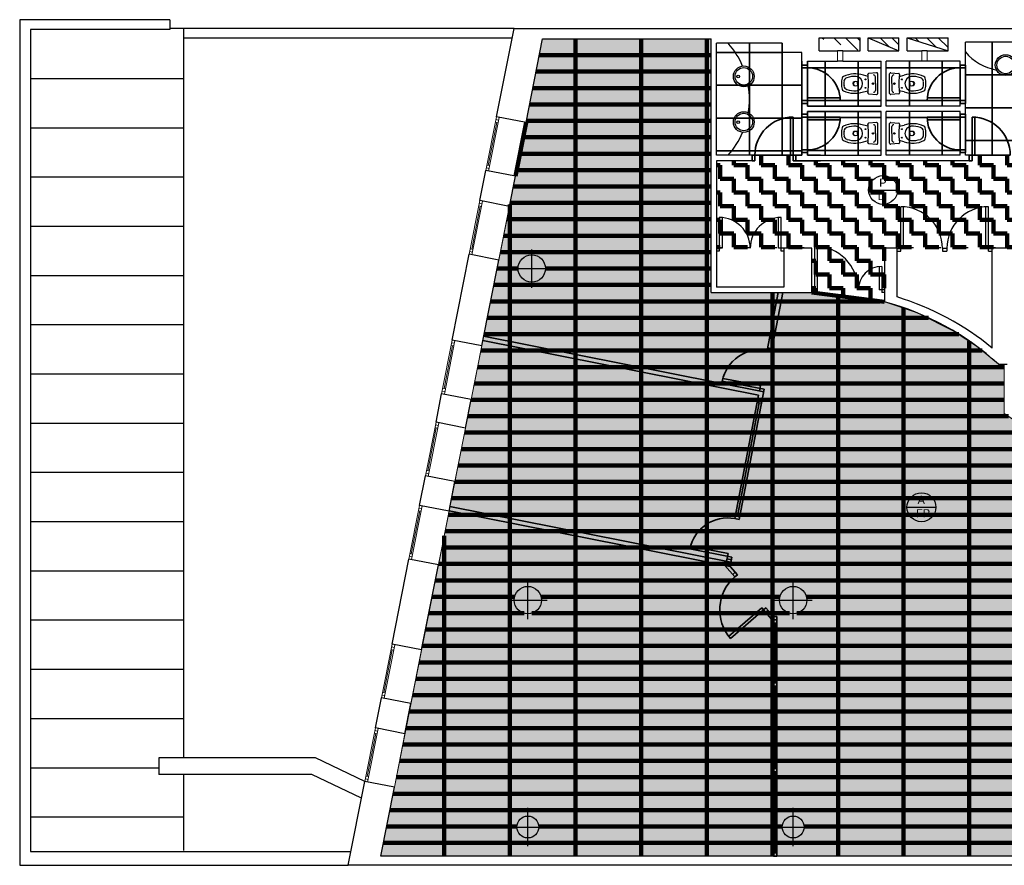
# Model space of a CAD drawing. Header units: metres. Extents: x -1 to 427, y -6 to 39.
# Tile 2 of 5: x 392 to 410, y 13 to 28. Entities that reach past the tile are written whole.
import ezdxf

# ---------------------------------------------------------------- set-up
doc = ezdxf.new("R2010")
doc.units = ezdxf.units.M
doc.linetypes.add('CONTINUA', pattern=[0])
for name, color, linetype, lineweight in [('P2 MURS ACTUAL', 7, 'CONTINUA', 25), ('P2 MURS ENDERROCAT', 7, 'CONTINUA', 25), ('P2 PAVIMENT ENDERROCAT', 7, 'CONTINUA', 25), ('P2 SOSTRE ENDERROCAT', 7, 'CONTINUA', 25)]:
    doc.layers.add(name, color=color, linetype=linetype, lineweight=lineweight)
doc.styles.add('Century Gothic', font='txt')
pattern_1 = [(135, (0, 0), (-0.21213203, -0.21213203), []), (135, (-0.10607, -0.10607), (-0.21213203, -0.21213203), [])]

msp = doc.modelspace()

# ---------------------------------------------------------------- hatches: boundary and pattern name
at = {"layer": 'P2 MURS ACTUAL', "linetype": 'CONTINUA', "transparency": 33554687}
h = msp.add_hatch(dxfattribs=at)
h.set_pattern_fill('RAYADO_1', color=180, scale=0.1, angle=45, style=0, pattern_type=2)
h.set_pattern_definition(pattern_1)
h.paths.add_polyline_path([(407.061, 27.838), (407.061, 28.078), (406.311, 28.078)], flags=0)
h = msp.add_hatch(dxfattribs=at)
h.set_pattern_fill('RAYADO_1', color=180, scale=0.1, angle=45, style=0, pattern_type=2)
h.set_pattern_definition(pattern_1)
h.paths.add_polyline_path([(407.211, 28.078), (407.771, 27.838), (407.771, 28.078)], flags=0)
h = msp.add_hatch(dxfattribs=at)
h.set_pattern_fill('RAYADO_1', color=180, scale=0.1, angle=45, style=0, pattern_type=2)
h.set_pattern_definition(pattern_1)
h.paths.add_polyline_path([(407.921, 28.078), (408.671, 27.838), (408.671, 28.078)], flags=0)
at = {"layer": 'P2 PAVIMENT ENDERROCAT', "linetype": 'CONTINUA', "lineweight": 25, "transparency": 33554508}
h = msp.add_hatch(color=7, dxfattribs=at)
h.set_gradient(color1=(222, 222, 133), color2=(222, 222, 133), one_color=1, name='INVSPHERICAL')
h.paths.add_polyline_path([(421.507, 23.818), (421.327, 23.818), (421.327, 24.159), (417.447, 24.159), (417.447, 23.489), (417.017, 23.489), (417.017, 22.069), (415.647, 22.069), (414.173, 21.499), (413.404, 21.319), (412.616, 21.259), (411.203, 20.819), (410.386, 20.749), (409.697, 21.21), (409.697, 22.11), (409.591, 22.11), (409.207, 22.427), (408.783, 22.71), (408.104, 23.049), (407.507, 23.249), (406.177, 23.419), (404.337, 23.419), (404.337, 28.059), (401.257, 28.059), (398.297, 13.119), (423.715, 13.119), (426.811, 28.059), (421.507, 28.059)], flags=0)
at = {"layer": 'P2 SOSTRE ENDERROCAT', "linetype": 'CONTINUA', "lineweight": 200, "transparency": 33554687}
h = msp.add_hatch(dxfattribs=at)
h.set_pattern_fill('TRAMA', color=41, scale=0.25, style=0, pattern_type=2)
h.set_pattern_definition([(0, (0.5, 0.5), (0.25, 0.25), [0.25, -0.25]), (90, (0.5, 0.5), (-0.25, 0.25), [0.25, -0.25])])
h.paths.add_polyline_path([(405.087, 25.829), (404.437, 25.829), (404.437, 24.229), (406.177, 24.229), (406.177, 23.419), (407.507, 23.249), (407.507, 24.227), (407.509, 24.227), (407.509, 24.229), (410.427, 24.229), (410.427, 24.729), (410.827, 24.729), (410.827, 24.309), (417.296, 24.309), (417.296, 25.889), (416.927, 25.889), (416.927, 26.039), (415.947, 26.039), (415.947, 25.889), (415.777, 25.889), (415.777, 25.989), (410.827, 25.989), (410.827, 25.729), (410.677, 25.729), (410.677, 25.829), (409.866, 25.829), (409.866, 25.929), (409.066, 25.929), (409.066, 25.829), (405.887, 25.829), (405.887, 25.929), (405.087, 25.929)], flags=0)

# ---------------------------------------------------------------- linework, layer by layer
at = {"layer": 'P2 MURS ACTUAL', "color": 180, "transparency": 33554687}
for p, q in [((391.697, 28.408), (391.697, 12.949)), ((394.44, 28.408), (391.697, 28.408)), ((394.44, 28.408), (394.44, 28.228)), ((394.44, 28.228), (391.897, 28.228)), ((391.897, 28.228), (391.897, 13.199)), ((400.734, 28.248), (394.44, 28.248)), ((394.69, 28.248), (394.69, 14.912)), ((400.698, 28.068), (394.69, 28.068)), ((407.209, 27.371), (407.12, 27.392)), ((407.359, 27.439), (407.218, 27.426)), ((407.343, 27.239), (407.343, 27.365)), ((407.625, 27.439), (407.766, 27.426)), ((407.641, 27.239), (407.641, 27.365)), ((407.775, 27.371), (407.864, 27.392)), ((394.69, 27.328), (391.897, 27.328)), ((407.012, 27.239), (407.012, 27.265)), ((407.012, 27.239), (407.012, 27.214)), ((407.343, 27.239), (407.343, 27.114)), ((407.641, 27.239), (407.641, 27.114)), ((407.972, 27.239), (407.972, 27.265)), ((407.972, 27.239), (407.972, 27.214)), ((407.12, 27.087), (407.209, 27.108)), ((407.218, 27.053), (407.359, 27.04)), ((407.766, 27.053), (407.625, 27.04)), ((407.864, 27.087), (407.775, 27.108)), ((407.209, 26.461), (407.12, 26.482)), ((407.359, 26.529), (407.218, 26.516)), ((407.625, 26.529), (407.766, 26.516)), ((407.775, 26.461), (407.864, 26.482)), ((394.69, 26.428), (391.897, 26.428)), ((407.012, 26.329), (407.012, 26.355)), ((407.012, 26.329), (407.012, 26.304)), ((407.343, 26.329), (407.343, 26.455)), ((407.343, 26.329), (407.343, 26.204)), ((407.641, 26.329), (407.641, 26.455)), ((407.641, 26.329), (407.641, 26.204)), ((407.972, 26.329), (407.972, 26.355)), ((407.972, 26.329), (407.972, 26.304)), ((407.12, 26.177), (407.209, 26.198)), ((407.218, 26.143), (407.359, 26.13)), ((407.766, 26.143), (407.625, 26.13)), ((407.864, 26.177), (407.775, 26.198)), ((394.69, 25.528), (391.897, 25.528)), ((394.69, 24.628), (391.897, 24.628)), ((394.69, 23.728), (391.897, 23.728)), ((394.69, 22.828), (391.897, 22.828)), ((394.69, 21.928), (391.897, 21.928)), ((394.69, 21.028), (391.897, 21.028)), ((394.69, 20.128), (391.897, 20.128)), ((394.69, 19.228), (391.897, 19.228)), ((394.69, 18.328), (391.897, 18.328)), ((394.69, 17.428), (391.897, 17.428)), ((394.69, 16.528), (391.897, 16.528)), ((394.69, 15.628), (391.897, 15.628)), ((397.104, 14.912), (394.24, 14.912)), ((394.24, 14.912), (394.24, 14.612)), ((398.006, 14.482), (397.104, 14.912)), ((394.24, 14.728), (391.897, 14.728)), ((397.036, 14.612), (394.24, 14.612)), ((394.69, 14.612), (394.69, 13.219)), ((397.946, 14.178), (397.036, 14.612)), ((394.69, 13.828), (391.897, 13.828)), ((391.897, 13.199), (397.752, 13.199)), ((391.697, 12.949), (397.703, 12.949))]:
    msp.add_line(p, q, dxfattribs=at)
at = {"layer": 'P2 MURS ACTUAL', "transparency": 33554687}
for p, q in [((400.414, 26.633), (400.734, 28.248)), ((400.734, 28.248), (427.48, 28.248)), ((400.953, 26.526), (401.257, 28.059)), ((401.257, 28.059), (404.337, 28.059)), ((404.337, 23.419), (404.337, 28.059)), ((404.437, 25.929), (404.437, 27.979)), ((405.637, 27.979), (404.437, 27.979)), ((405.637, 27.809), (405.637, 27.979)), ((410.457, 27.999), (408.987, 27.999)), ((408.987, 27.579), (408.987, 27.999)), ((405.997, 27.809), (405.637, 27.809)), ((405.997, 27.579), (405.997, 27.809)), ((405.997, 27.579), (406.097, 27.579)), ((405.997, 27.529), (405.997, 27.579)), ((406.097, 27.649), (406.647, 27.649)), ((406.097, 27.579), (406.097, 27.649)), ((406.097, 27.579), (406.097, 27.529)), ((406.747, 27.649), (407.447, 27.649)), ((407.447, 26.829), (407.447, 27.649)), ((407.537, 26.829), (407.537, 27.649)), ((408.187, 27.649), (407.537, 27.649)), ((408.887, 27.649), (408.287, 27.649)), ((408.887, 27.579), (408.887, 27.649)), ((408.987, 27.579), (408.887, 27.579)), ((408.887, 27.579), (408.887, 27.529)), ((408.987, 27.529), (408.987, 27.579)), ((405.997, 27.529), (406.097, 27.529)), ((408.987, 27.529), (408.887, 27.529)), ((405.997, 26.929), (406.697, 26.929)), ((405.997, 26.879), (405.997, 26.929)), ((405.997, 26.879), (406.097, 26.879)), ((405.997, 26.679), (405.997, 26.879)), ((406.097, 26.979), (406.697, 26.979)), ((406.097, 26.979), (406.097, 26.879)), ((406.097, 26.829), (406.097, 26.879)), ((406.097, 26.829), (407.447, 26.829)), ((408.887, 26.829), (407.537, 26.829)), ((408.887, 26.979), (408.287, 26.979)), ((408.987, 26.929), (408.287, 26.929)), ((408.887, 26.979), (408.887, 26.879)), ((408.987, 26.879), (408.887, 26.879)), ((408.887, 26.829), (408.887, 26.879)), ((408.987, 26.879), (408.987, 26.929)), ((408.987, 26.679), (408.987, 26.879)), ((405.997, 26.679), (406.097, 26.679)), ((405.997, 26.679), (405.997, 26.629)), ((406.097, 26.729), (407.447, 26.729)), ((406.097, 26.679), (406.097, 26.729)), ((406.097, 26.579), (406.097, 26.679)), ((407.447, 25.929), (407.447, 26.729)), ((407.537, 25.929), (407.537, 26.729)), ((408.887, 26.729), (407.537, 26.729)), ((408.887, 26.679), (408.887, 26.729)), ((408.987, 26.679), (408.887, 26.679)), ((408.887, 26.579), (408.887, 26.679)), ((408.987, 26.679), (408.987, 26.629)), ((400.953, 26.526), (400.414, 26.633)), ((405.787, 25.929), (405.787, 26.628)), ((405.837, 25.829), (405.837, 26.629)), ((405.997, 26.629), (406.697, 26.629)), ((406.097, 26.579), (406.697, 26.579)), ((408.987, 26.629), (408.287, 26.629)), ((408.887, 26.579), (408.287, 26.579)), ((409.107, 25.829), (409.107, 26.629)), ((409.157, 25.929), (409.157, 26.628)), ((405.087, 25.929), (404.437, 25.929)), ((405.087, 25.829), (405.087, 25.929)), ((405.087, 25.929), (405.137, 25.929)), ((405.137, 25.829), (405.137, 25.929)), ((405.787, 25.929), (405.887, 25.929)), ((405.887, 25.929), (405.997, 25.929)), ((405.887, 25.829), (405.887, 25.929)), ((405.997, 26.029), (406.097, 26.029)), ((405.997, 26.029), (405.997, 25.979)), ((405.997, 25.929), (405.997, 25.979)), ((405.997, 25.979), (406.097, 25.979)), ((406.097, 25.979), (406.097, 26.029)), ((406.097, 25.929), (406.097, 25.979)), ((406.097, 25.929), (407.447, 25.929)), ((408.887, 25.929), (407.537, 25.929)), ((408.987, 26.029), (408.887, 26.029)), ((408.887, 25.979), (408.887, 26.029)), ((408.887, 25.929), (408.887, 25.979)), ((408.987, 25.979), (408.887, 25.979)), ((408.987, 26.029), (408.987, 25.979)), ((408.987, 25.929), (408.987, 25.979)), ((409.057, 25.929), (408.987, 25.929)), ((409.157, 25.929), (409.057, 25.929)), ((409.057, 25.829), (409.057, 25.929)), ((404.437, 25.829), (404.437, 23.519)), ((405.087, 25.829), (404.437, 25.829)), ((405.087, 25.829), (405.137, 25.829)), ((405.837, 25.829), (405.887, 25.829)), ((409.057, 25.829), (405.887, 25.829)), ((409.107, 25.829), (409.057, 25.829)), ((400.11, 25.103), (400.219, 25.652)), ((400.759, 25.545), (400.219, 25.652)), ((400.65, 24.996), (400.759, 25.545)), ((400.65, 24.996), (400.11, 25.103)), ((407.807, 24.179), (407.807, 24.989)), ((407.857, 24.229), (407.857, 24.989)), ((409.357, 24.229), (409.357, 24.989)), ((409.407, 24.179), (409.407, 24.989)), ((404.487, 24.794), (404.487, 24.179)), ((404.537, 24.792), (404.537, 24.229)), ((405.567, 24.229), (405.567, 24.792)), ((405.617, 24.179), (405.617, 24.794)), ((399.605, 22.552), (399.916, 24.122)), ((400.456, 24.015), (399.916, 24.122)), ((404.537, 24.229), (404.437, 24.229)), ((404.487, 24.179), (404.437, 24.179)), ((405.667, 24.229), (405.567, 24.229)), ((405.667, 24.179), (405.617, 24.179)), ((405.667, 24.229), (405.667, 23.519)), ((406.177, 24.229), (405.667, 24.229)), ((406.177, 23.419), (406.177, 24.229)), ((406.227, 24.269), (406.227, 23.469)), ((406.277, 24.268), (406.277, 23.469)), ((407.737, 24.229), (407.507, 24.229)), ((407.507, 24.229), (407.507, 23.249)), ((407.737, 23.339), (407.737, 24.229)), ((407.737, 24.229), (407.857, 24.229)), ((407.737, 24.179), (407.807, 24.179)), ((408.567, 24.229), (408.647, 24.229)), ((408.567, 24.229), (408.567, 24.179)), ((408.567, 24.179), (408.647, 24.179)), ((408.647, 24.229), (408.647, 24.179)), ((409.357, 24.229), (409.477, 24.229)), ((409.407, 24.179), (409.477, 24.179)), ((409.747, 24.229), (409.477, 24.229)), ((409.477, 22.406), (409.477, 24.229)), ((400.145, 22.445), (400.456, 24.015)), ((407.407, 23.897), (407.407, 23.469)), ((407.457, 23.899), (407.457, 23.419)), ((404.337, 23.419), (406.177, 23.419)), ((405.667, 23.519), (404.437, 23.519)), ((406.177, 23.469), (406.227, 23.469)), ((406.227, 23.419), (406.177, 23.419)), ((406.277, 23.469), (406.227, 23.469)), ((406.227, 23.469), (406.227, 23.419)), ((407.507, 23.469), (407.407, 23.469)), ((407.507, 23.419), (407.457, 23.419)), ((400.145, 22.445), (399.605, 22.552)), ((409.591, 22.11), (409.747, 22.11)), ((399.308, 21.051), (399.411, 21.571)), ((399.95, 21.465), (399.411, 21.571)), ((399.847, 20.944), (399.95, 21.465)), ((399.847, 20.944), (399.308, 21.051)), ((399.006, 19.53), (399.113, 20.07)), ((399.653, 19.963), (399.113, 20.07)), ((399.546, 19.423), (399.653, 19.963)), ((399.546, 19.423), (399.006, 19.53)), ((398.504, 16.993), (398.812, 18.549)), ((399.352, 18.442), (398.812, 18.549)), ((399.043, 16.886), (399.352, 18.442)), ((404.589, 18.433), (404.771, 18.223)), ((404.684, 18.415), (404.817, 18.262)), ((404.777, 18.307), (404.732, 18.268)), ((404.817, 18.262), (404.771, 18.223)), ((405.34, 17.657), (405.295, 17.618)), ((405.34, 17.657), (405.478, 17.499)), ((405.295, 17.618), (405.478, 17.407)), ((405.38, 17.612), (405.334, 17.573)), ((405.478, 13.119), (405.478, 17.499)), ((405.538, 13.119), (405.538, 17.499)), ((405.478, 17.379), (405.538, 17.379)), ((405.508, 16.284), (405.508, 17.379)), ((399.043, 16.886), (398.504, 16.993)), ((405.478, 16.284), (405.538, 16.284)), ((405.478, 16.224), (405.538, 16.224)), ((405.508, 14.719), (405.508, 16.224)), ((398.201, 15.463), (398.309, 16.012)), ((398.849, 15.905), (398.309, 16.012)), ((398.74, 15.356), (398.849, 15.905)), ((398.74, 15.356), (398.201, 15.463)), ((405.478, 14.719), (405.538, 14.719)), ((405.478, 14.659), (405.538, 14.659)), ((405.508, 13.179), (405.508, 14.659)), ((397.703, 12.949), (398.006, 14.482)), ((398.546, 14.375), (398.006, 14.482)), ((398.297, 13.119), (398.546, 14.375)), ((405.538, 13.179), (405.478, 13.179)), ((423.715, 13.119), (398.297, 13.119)), ((405.538, 13.119), (405.478, 13.119)), ((405.538, 13.119), (405.478, 13.119)), ((424.313, 12.949), (397.703, 12.949))]:
    msp.add_line(p, q, dxfattribs=at)
at = {"layer": 'P2 MURS ACTUAL', "linetype": 'CONTINUA', "transparency": 33554687}
for p, q in [((406.311, 27.838), (406.311, 28.078)), ((406.311, 28.078), (407.061, 28.078)), ((407.061, 27.838), (407.061, 28.078)), ((407.211, 28.078), (407.771, 28.078)), ((407.211, 27.838), (407.211, 28.078)), ((407.771, 27.838), (407.771, 28.078)), ((407.921, 27.838), (407.921, 28.078)), ((407.921, 28.078), (408.671, 28.078)), ((408.671, 27.838), (408.671, 28.078)), ((406.311, 27.838), (406.647, 27.838)), ((406.747, 27.838), (407.061, 27.838)), ((407.211, 27.838), (407.771, 27.838)), ((407.921, 27.838), (408.187, 27.838)), ((408.287, 27.838), (408.671, 27.838))]:
    msp.add_line(p, q, dxfattribs=at)
at = {"layer": 'P2 MURS ACTUAL', "color": 180, "linetype": 'CONTINUA', "transparency": 33554687}
for p, q in [((407.211, 28.078), (407.771, 27.838)), ((407.921, 28.078), (408.671, 27.838)), ((406.747, 27.838), (406.647, 27.838)), ((408.287, 27.838), (408.187, 27.838)), ((406.747, 27.649), (406.647, 27.649)), ((408.287, 27.649), (408.187, 27.649)), ((401.057, 23.509), (401.057, 24.209)), ((400.707, 23.859), (401.407, 23.859)), ((400.987, 17.449), (400.987, 18.149)), ((405.837, 17.449), (405.837, 18.149)), ((400.637, 17.799), (401.337, 17.799)), ((405.487, 17.799), (406.187, 17.799)), ((400.987, 13.299), (400.987, 13.999)), ((405.837, 13.299), (405.837, 13.999)), ((400.637, 13.649), (401.337, 13.649)), ((405.487, 13.649), (406.187, 13.649))]:
    msp.add_line(p, q, dxfattribs=at)
at = {"layer": 'P2 MURS ACTUAL', "lineweight": 13, "transparency": 33554687}
for p, q in [((406.647, 27.649), (406.647, 27.838)), ((406.747, 27.649), (406.747, 27.838)), ((408.187, 27.649), (408.187, 27.838)), ((408.287, 27.649), (408.287, 27.838)), ((400.414, 26.633), (400.219, 25.652)), ((400.263, 25.745), (400.419, 26.53)), ((400.463, 26.623), (400.268, 25.642)), ((400.443, 26.525), (400.394, 26.535)), ((400.453, 26.574), (400.404, 26.584)), ((400.759, 25.545), (400.953, 26.526)), ((400.288, 25.74), (400.239, 25.75)), ((400.278, 25.691), (400.229, 25.701)), ((400.11, 25.103), (399.916, 24.122)), ((400.16, 25.093), (399.965, 24.112)), ((400.15, 25.044), (400.101, 25.054)), ((399.96, 24.215), (400.116, 25)), ((400.14, 24.995), (400.091, 25.005)), ((400.456, 24.015), (400.65, 24.996)), ((399.975, 24.161), (399.926, 24.171)), ((399.985, 24.21), (399.936, 24.22)), ((405.565, 23.419), (405.361, 22.358)), ((405.647, 23.419), (405.44, 22.343)), ((399.605, 22.552), (399.411, 21.571)), ((399.654, 22.543), (399.46, 21.562)), ((399.645, 22.494), (399.595, 22.503)), ((405.205, 21.544), (400.164, 22.542)), ((405.298, 21.607), (400.179, 22.621)), ((399.455, 21.665), (399.61, 22.449)), ((399.635, 22.445), (399.586, 22.454)), ((399.95, 21.465), (400.145, 22.445)), ((405.361, 22.358), (405.44, 22.343)), ((405.371, 22.407), (405.449, 22.392)), ((409.697, 22.11), (409.697, 21.21)), ((404.542, 21.803), (405.308, 21.656)), ((404.551, 21.852), (405.238, 21.72)), ((399.47, 21.611), (399.421, 21.62)), ((399.479, 21.66), (399.43, 21.669)), ((405.308, 21.656), (404.849, 19.273)), ((405.238, 21.72), (405.22, 21.622)), ((405.205, 21.544), (404.771, 19.288)), ((405.188, 21.46), (405.267, 21.445)), ((405.218, 21.403), (404.819, 19.33)), ((405.179, 21.411), (405.258, 21.396)), ((409.697, 21.21), (410.386, 20.749)), ((399.308, 21.051), (399.113, 20.07)), ((399.157, 20.163), (399.313, 20.948)), ((399.357, 21.041), (399.162, 20.06)), ((399.337, 20.943), (399.288, 20.952)), ((399.347, 20.992), (399.298, 21.002)), ((399.653, 19.963), (399.847, 20.944)), ((399.182, 20.158), (399.133, 20.168)), ((399.172, 20.109), (399.123, 20.119)), ((399.006, 19.53), (398.812, 18.549)), ((399.055, 19.52), (398.861, 18.539)), ((399.046, 19.471), (398.997, 19.481)), ((404.699, 18.493), (399.563, 19.51)), ((398.856, 18.642), (399.012, 19.427)), ((399.036, 19.422), (398.987, 19.432)), ((399.352, 18.442), (399.546, 19.423)), ((404.684, 18.415), (399.548, 19.432)), ((404.849, 19.273), (404.77, 19.288)), ((404.859, 19.322), (404.779, 19.337)), ((404.717, 18.585), (403.951, 18.732)), ((404.648, 18.65), (403.96, 18.781)), ((398.871, 18.589), (398.822, 18.598)), ((398.881, 18.638), (398.831, 18.647)), ((404.648, 18.65), (404.621, 18.508)), ((404.708, 18.536), (404.629, 18.551)), ((404.717, 18.585), (404.684, 18.415)), ((404.657, 17.132), (405.262, 17.656)), ((405.262, 17.656), (405.295, 17.618)), ((404.69, 17.094), (405.295, 17.618)), ((405.478, 17.499), (405.538, 17.499)), ((405.478, 17.439), (405.538, 17.439)), ((398.504, 16.993), (398.309, 16.012)), ((398.553, 16.983), (398.358, 16.002)), ((398.543, 16.934), (398.494, 16.944)), ((398.353, 16.105), (398.509, 16.89)), ((398.533, 16.885), (398.484, 16.895)), ((398.849, 15.905), (399.043, 16.886)), ((398.368, 16.052), (398.319, 16.061)), ((398.378, 16.101), (398.329, 16.11)), ((398.201, 15.463), (398.006, 14.482)), ((398.05, 14.575), (398.206, 15.36)), ((398.25, 15.453), (398.055, 14.472)), ((398.23, 15.355), (398.181, 15.365)), ((398.24, 15.404), (398.191, 15.414)), ((398.546, 14.375), (398.74, 15.356)), ((398.075, 14.57), (398.026, 14.58)), ((398.065, 14.521), (398.016, 14.531))]:
    msp.add_line(p, q, dxfattribs=at)
at = {"layer": 'P2 MURS ACTUAL', "color": 7, "linetype": 'CONTINUA', "lineweight": 25, "transparency": 33554687}
for p, q in [((407.217, 25.295), (407.745, 25.295)), ((407.918, 19.495), (408.446, 19.495))]:
    msp.add_line(p, q, dxfattribs=at)
at = {"layer": 'P2 MURS ACTUAL', "color": 180, "transparency": 33554687}
for points in [[(407.384, 27.061), (407.384, 27.239), (407.384, 27.418)], [(407.6, 27.061), (407.6, 27.239), (407.6, 27.418)], [(407.384, 26.151), (407.384, 26.329), (407.384, 26.508)], [(407.6, 26.151), (407.6, 26.329), (407.6, 26.508)]]:
    msp.add_lwpolyline(points, dxfattribs=at)
for centre, radius in [((409.722, 27.579), 0.19), ((409.722, 27.579), 0.16), ((404.934, 27.372), 0.19), ((404.934, 27.372), 0.16), ((404.834, 27.372), 0.025), ((407.159, 27.317), 0.008), ((407.296, 27.239), 0.0125), ((407.688, 27.239), 0.0125), ((407.825, 27.317), 0.008), ((407.159, 27.162), 0.008), ((407.825, 27.162), 0.008), ((404.934, 26.537), 0.19), ((404.934, 26.537), 0.16), ((404.834, 26.537), 0.025), ((407.159, 26.407), 0.008), ((407.296, 26.329), 0.0125), ((407.688, 26.329), 0.0125), ((407.825, 26.407), 0.008), ((407.159, 26.252), 0.008), ((407.825, 26.252), 0.008)]:
    msp.add_circle(centre, radius, dxfattribs=at)
at = {"layer": 'P2 MURS ACTUAL', "color": 7, "linetype": 'CONTINUA', "lineweight": 25, "transparency": 33554687}
for centre in [(407.481, 25.295), (408.182, 19.495)]:
    msp.add_circle(centre, 0.264, dxfattribs=at)
at = {"layer": 'P2 MURS ACTUAL', "transparency": 33554687}
for centre, radius in [((401.057, 23.859), 0.25), ((400.987, 17.799), 0.25), ((405.837, 17.799), 0.25), ((400.987, 13.649), 0.2), ((405.837, 13.649), 0.2)]:
    msp.add_circle(centre, radius, dxfattribs=at)
for centre, radius, start, end in [((403.495, 26.954), 1.542, 23.1734, 41.6624), ((409.722, 28.429), 0.955, 219.681, 259.9264), ((406.097, 26.929), 0.6, 0, 90), ((408.887, 26.929), 0.6, 90, 180), ((403.495, 26.954), 1.542, 350.7731, 9.2269), ((405.837, 25.929), 0.7, 90, 180), ((406.097, 26.629), 0.6, 270, 0), ((408.887, 26.629), 0.6, 180, 270), ((409.107, 25.929), 0.7, 0, 90), ((403.495, 26.954), 1.542, 318.3376, 336.8266), ((407.807, 24.229), 0.76, 0, 90), ((409.407, 24.229), 0.76, 90, 180), ((404.487, 24.229), 0.565, 0, 90), ((405.617, 24.229), 0.565, 90, 180), ((406.227, 23.469), 0.8, 0, 90), ((407.457, 23.469), 0.43, 90, 180), ((406.212, 18.408), 5.012, 47.6148, 75.0288), ((406.212, 18.408), 5.162, 50.7674, 72.8195), ((405.295, 17.618), 0.8, 130.8974, 220.8974)]:
    msp.add_arc(centre, radius, start, end, dxfattribs=at)
at = {"layer": 'P2 MURS ACTUAL', "color": 180, "transparency": 33554687}
for centre, radius, start, end in [((406.78, 27.327), 0.05, 114.6825, 165.4531), ((406.964, 26.925), 0.492, 71.514, 114.6825), ((406.964, 26.925), 0.447, 86.9791, 108.8669), ((406.972, 27.239), 0.133, 276.8934, 83.1066), ((407.219, 27.411), 0.015, 94.7621, 186.9037), ((405.801, 27.239), 1.413, 5.3323, 6.9037), ((405.801, 27.239), 1.413, 0, 5.3323), ((407.306, 27.361), 0.0372, 6.0407, 91.7016), ((407.362, 27.418), 0.0218, 1.3248, 96.3644), ((407.622, 27.418), 0.0218, 83.6356, 178.6752), ((407.678, 27.361), 0.0372, 88.2984, 173.9593), ((407.765, 27.411), 0.015, 353.0963, 85.2379), ((409.183, 27.239), 1.413, 174.6677, 180), ((409.183, 27.239), 1.413, 173.0963, 174.6677), ((408.02, 26.925), 0.492, 65.3175, 108.486), ((408.012, 27.239), 0.133, 96.8934, 263.1066), ((408.02, 26.925), 0.447, 71.1331, 93.0209), ((408.204, 27.327), 0.05, 14.5469, 65.3175), ((407.116, 27.239), 0.397, 165.4531, 180), ((407.116, 27.239), 0.397, 180, 194.5469), ((407.116, 27.239), 0.352, 173.0722, 180), ((407.116, 27.239), 0.352, 180, 186.9278), ((406.845, 27.272), 0.08, 108.8669, 173.0722), ((406.845, 27.207), 0.08, 186.9278, 251.1331), ((406.962, 27.239), 0.0366, 105.2314, 254.7686), ((406.975, 27.239), 0.0386, 105.7788, 254.2212), ((406.977, 27.152), 0.125, 78.5881, 101.4119), ((406.977, 27.327), 0.125, 258.5881, 281.4119), ((407.002, 27.265), 0.01, 0, 90), ((407.002, 27.214), 0.01, 270, 0), ((405.801, 27.239), 1.413, 354.6677, 0), ((409.183, 27.239), 1.413, 180, 185.3323), ((407.982, 27.265), 0.01, 90, 180), ((407.982, 27.214), 0.01, 180, 270), ((408.007, 27.152), 0.125, 78.5881, 101.4119), ((408.007, 27.327), 0.125, 258.5881, 281.4119), ((408.009, 27.239), 0.0386, 285.7788, 74.2212), ((408.022, 27.239), 0.0366, 285.2314, 74.7686), ((408.138, 27.272), 0.08, 6.9278, 71.1331), ((408.138, 27.207), 0.08, 288.8669, 353.0722), ((407.868, 27.239), 0.352, 0, 6.9278), ((407.868, 27.239), 0.352, 353.0722, 0), ((407.868, 27.239), 0.397, 0, 14.5469), ((407.868, 27.239), 0.397, 345.4531, 0), ((406.78, 27.152), 0.05, 194.5469, 245.3175), ((406.964, 27.554), 0.492, 245.3175, 288.486), ((406.964, 27.554), 0.447, 251.1331, 273.0209), ((405.801, 27.239), 1.413, 353.0963, 354.6677), ((407.219, 27.068), 0.015, 173.0963, 265.2379), ((407.306, 27.118), 0.0372, 268.2984, 353.9593), ((407.362, 27.061), 0.0218, 263.6356, 358.6752), ((407.622, 27.061), 0.0218, 181.3248, 276.3644), ((407.678, 27.118), 0.0372, 186.0407, 271.7016), ((407.765, 27.068), 0.015, 274.7621, 6.9037), ((409.183, 27.239), 1.413, 185.3323, 186.9037), ((408.02, 27.554), 0.492, 251.514, 294.6825), ((408.02, 27.554), 0.447, 266.9791, 288.8669), ((408.204, 27.152), 0.05, 294.6825, 345.4531), ((406.78, 26.417), 0.05, 114.6825, 165.4531), ((406.964, 26.015), 0.492, 71.514, 114.6825), ((406.964, 26.015), 0.447, 86.9791, 108.8669), ((406.972, 26.329), 0.133, 276.8934, 83.1066), ((407.219, 26.501), 0.015, 94.7621, 186.9037), ((405.801, 26.329), 1.413, 5.3323, 6.9037), ((405.801, 26.329), 1.413, 0, 5.3323), ((407.306, 26.451), 0.0372, 6.0407, 91.7016), ((407.362, 26.508), 0.0218, 1.3248, 96.3644), ((407.622, 26.508), 0.0218, 83.6356, 178.6752), ((407.678, 26.451), 0.0372, 88.2984, 173.9593), ((407.765, 26.501), 0.015, 353.0963, 85.2379), ((409.183, 26.329), 1.413, 174.6677, 180), ((409.183, 26.329), 1.413, 173.0963, 174.6677), ((408.02, 26.015), 0.492, 65.3175, 108.486), ((408.012, 26.329), 0.133, 96.8934, 263.1066), ((408.02, 26.015), 0.447, 71.1331, 93.0209), ((408.204, 26.417), 0.05, 14.5469, 65.3175), ((407.116, 26.329), 0.397, 165.4531, 180), ((407.116, 26.329), 0.397, 180, 194.5469), ((407.116, 26.329), 0.352, 173.0722, 180), ((407.116, 26.329), 0.352, 180, 186.9278), ((406.845, 26.362), 0.08, 108.8669, 173.0722), ((406.845, 26.297), 0.08, 186.9278, 251.1331), ((406.962, 26.329), 0.0366, 105.2314, 254.7686), ((406.975, 26.329), 0.0386, 105.7788, 254.2212), ((406.977, 26.242), 0.125, 78.5881, 101.4119), ((406.977, 26.417), 0.125, 258.5881, 281.4119), ((407.002, 26.355), 0.01, 0, 90), ((407.002, 26.304), 0.01, 270, 0), ((405.801, 26.329), 1.413, 354.6677, 0), ((409.183, 26.329), 1.413, 180, 185.3323), ((407.982, 26.355), 0.01, 90, 180), ((407.982, 26.304), 0.01, 180, 270), ((408.007, 26.242), 0.125, 78.5881, 101.4119), ((408.007, 26.417), 0.125, 258.5881, 281.4119), ((408.009, 26.329), 0.0386, 285.7788, 74.2212), ((408.022, 26.329), 0.0366, 285.2314, 74.7686), ((408.138, 26.362), 0.08, 6.9278, 71.1331), ((408.138, 26.297), 0.08, 288.8669, 353.0722), ((407.868, 26.329), 0.352, 0, 6.9278), ((407.868, 26.329), 0.352, 353.0722, 0), ((407.868, 26.329), 0.397, 0, 14.5469), ((407.868, 26.329), 0.397, 345.4531, 0), ((406.78, 26.242), 0.05, 194.5469, 245.3175), ((406.964, 26.644), 0.492, 245.3175, 288.486), ((406.964, 26.644), 0.447, 251.1331, 273.0209), ((405.801, 26.329), 1.413, 353.0963, 354.6677), ((407.219, 26.158), 0.015, 173.0963, 265.2379), ((407.306, 26.208), 0.0372, 268.2984, 353.9593), ((407.362, 26.151), 0.0218, 263.6356, 358.6752), ((407.622, 26.151), 0.0218, 181.3248, 276.3644), ((407.678, 26.208), 0.0372, 186.0407, 271.7016), ((407.765, 26.158), 0.015, 274.7621, 6.9037), ((409.183, 26.329), 1.413, 185.3323, 186.9037), ((408.02, 26.644), 0.492, 251.514, 294.6825), ((408.02, 26.644), 0.447, 266.9791, 288.8669), ((408.204, 26.242), 0.05, 294.6825, 345.4531)]:
    msp.add_arc(centre, radius, start, end, dxfattribs=at)
at = {"layer": 'P2 MURS ACTUAL', "lineweight": 13, "transparency": 33554687}
for centre, start, end in [((405.229, 21.671), 79.1159, 169.1159), ((404.638, 18.6), 79.1625, 169.1625)]:
    msp.add_arc(centre, 0.7, start, end, dxfattribs=at)
at = {"layer": 'P2 MURS ENDERROCAT', "color": 2, "linetype": 'CONTINUA', "lineweight": 35, "transparency": 33554687}
for p, q in [((405.997, 27.579), (405.997, 27.649)), ((405.997, 27.579), (406.097, 27.579)), ((405.997, 27.529), (405.997, 27.579)), ((406.097, 27.579), (406.097, 27.649)), ((406.097, 27.579), (406.097, 27.529)), ((408.987, 27.579), (408.887, 27.579)), ((408.887, 27.579), (408.887, 27.529)), ((408.987, 27.529), (408.987, 27.579)), ((405.997, 27.529), (406.097, 27.529)), ((408.987, 27.529), (408.887, 27.529)), ((405.997, 26.929), (406.697, 26.929)), ((405.997, 26.879), (405.997, 26.929)), ((405.997, 26.879), (406.097, 26.879)), ((405.997, 26.679), (405.997, 26.879)), ((406.097, 26.979), (406.697, 26.979)), ((406.097, 26.979), (406.097, 26.879)), ((406.097, 26.829), (406.097, 26.879)), ((406.097, 26.829), (407.447, 26.829)), ((408.887, 26.979), (408.287, 26.979)), ((408.987, 26.929), (408.287, 26.929)), ((408.887, 26.979), (408.887, 26.879)), ((408.987, 26.879), (408.887, 26.879)), ((408.987, 26.879), (408.987, 26.929)), ((405.997, 26.679), (405.997, 26.629)), ((405.997, 26.679), (406.097, 26.679)), ((406.097, 26.729), (407.447, 26.729)), ((406.097, 26.679), (406.097, 26.729)), ((406.097, 26.579), (406.097, 26.679)), ((408.987, 26.679), (408.887, 26.679)), ((408.887, 26.579), (408.887, 26.679)), ((408.987, 26.679), (408.987, 26.629)), ((405.787, 25.929), (405.787, 26.628)), ((405.837, 25.829), (405.837, 26.629)), ((405.997, 26.629), (406.697, 26.629)), ((406.097, 26.579), (406.697, 26.579)), ((408.987, 26.629), (408.287, 26.629)), ((408.887, 26.579), (408.287, 26.579)), ((409.107, 25.829), (409.107, 26.629)), ((409.157, 25.929), (409.157, 26.628)), ((405.087, 25.929), (405.137, 25.929)), ((405.087, 25.829), (405.087, 25.929)), ((405.137, 25.829), (405.137, 25.929)), ((405.787, 25.929), (405.887, 25.929)), ((405.887, 25.829), (405.887, 25.929)), ((405.997, 25.929), (405.887, 25.929)), ((405.997, 26.029), (405.997, 25.979)), ((405.997, 26.029), (406.097, 26.029)), ((405.997, 25.979), (406.097, 25.979)), ((405.997, 25.929), (405.997, 25.979)), ((406.097, 25.979), (406.097, 26.029)), ((406.097, 25.929), (406.097, 25.979)), ((406.097, 25.929), (406.337, 25.929)), ((408.987, 26.029), (408.887, 26.029)), ((408.887, 25.979), (408.887, 26.029)), ((408.987, 25.979), (408.887, 25.979)), ((408.987, 26.029), (408.987, 25.979)), ((409.157, 25.929), (409.057, 25.929)), ((409.057, 25.829), (409.057, 25.929)), ((405.087, 25.829), (405.137, 25.829)), ((405.837, 25.829), (405.887, 25.829)), ((405.887, 25.829), (406.337, 25.829)), ((409.107, 25.829), (409.057, 25.829)), ((405.565, 23.419), (405.361, 22.358)), ((405.647, 23.419), (405.44, 22.343)), ((405.205, 21.544), (400.164, 22.542)), ((405.298, 21.607), (400.179, 22.621)), ((405.361, 22.358), (405.44, 22.343)), ((405.371, 22.407), (405.449, 22.392)), ((404.542, 21.803), (405.308, 21.656)), ((404.551, 21.852), (405.238, 21.72)), ((405.308, 21.656), (404.849, 19.273)), ((405.238, 21.72), (405.22, 21.622)), ((405.205, 21.544), (404.771, 19.288)), ((405.188, 21.46), (405.267, 21.445)), ((405.218, 21.403), (404.819, 19.33)), ((405.179, 21.411), (405.258, 21.396)), ((404.699, 18.493), (399.563, 19.51)), ((404.684, 18.415), (399.548, 19.432)), ((404.849, 19.273), (404.77, 19.288)), ((404.859, 19.322), (404.779, 19.337)), ((404.717, 18.585), (403.951, 18.732)), ((404.648, 18.65), (403.96, 18.781)), ((404.648, 18.65), (404.621, 18.508)), ((404.708, 18.536), (404.629, 18.551)), ((404.717, 18.585), (404.684, 18.415)), ((404.589, 18.433), (404.771, 18.223)), ((404.684, 18.415), (404.817, 18.262)), ((404.777, 18.307), (404.732, 18.268)), ((404.817, 18.262), (404.771, 18.223)), ((404.657, 17.132), (405.262, 17.656)), ((405.262, 17.656), (405.295, 17.618)), ((405.34, 17.657), (405.295, 17.618)), ((405.34, 17.657), (405.478, 17.499)), ((404.69, 17.094), (405.295, 17.618)), ((405.295, 17.618), (405.478, 17.407)), ((405.38, 17.612), (405.334, 17.573)), ((405.478, 17.499), (405.538, 17.499)), ((405.478, 13.119), (405.478, 17.499)), ((405.538, 13.119), (405.538, 17.499)), ((405.478, 17.439), (405.538, 17.439)), ((405.478, 17.379), (405.538, 17.379)), ((405.508, 16.284), (405.508, 17.379)), ((405.478, 16.284), (405.538, 16.284)), ((405.478, 16.224), (405.538, 16.224)), ((405.508, 14.719), (405.508, 16.224)), ((405.478, 14.719), (405.538, 14.719)), ((405.478, 14.659), (405.538, 14.659)), ((405.508, 13.179), (405.508, 14.659)), ((405.538, 13.179), (405.478, 13.179)), ((405.538, 13.119), (405.478, 13.119)), ((405.538, 13.119), (405.478, 13.119))]:
    msp.add_line(p, q, dxfattribs=at)
at = {"layer": 'P2 MURS ENDERROCAT', "color": 180, "transparency": 33554687}
for p, q in [((407.209, 26.461), (407.12, 26.482)), ((407.359, 26.529), (407.218, 26.516)), ((407.012, 26.329), (407.012, 26.355)), ((407.012, 26.329), (407.012, 26.304)), ((407.343, 26.329), (407.343, 26.455)), ((407.343, 26.329), (407.343, 26.204)), ((407.12, 26.177), (407.209, 26.198)), ((407.218, 26.143), (407.359, 26.13))]:
    msp.add_line(p, q, dxfattribs=at)
msp.add_lwpolyline([(407.384, 26.151), (407.384, 26.329), (407.384, 26.508)], dxfattribs=at)
for centre, radius in [((407.159, 26.407), 0.008), ((407.296, 26.329), 0.0125), ((407.159, 26.252), 0.008)]:
    msp.add_circle(centre, radius, dxfattribs=at)
at = {"layer": 'P2 MURS ENDERROCAT', "color": 2, "linetype": 'CONTINUA', "lineweight": 35, "transparency": 33554687}
for centre, radius, start, end in [((406.097, 26.929), 0.6, 0, 90), ((408.887, 26.929), 0.6, 90, 180), ((405.837, 25.929), 0.7, 90, 180), ((406.097, 26.629), 0.6, 270, 0), ((408.887, 26.629), 0.6, 180, 270), ((409.107, 25.929), 0.7, 0, 90), ((405.229, 21.671), 0.7, 79.1159, 169.1159), ((404.638, 18.6), 0.7, 79.1625, 169.1625), ((405.295, 17.618), 0.8, 130.8974, 220.8974)]:
    msp.add_arc(centre, radius, start, end, dxfattribs=at)
at = {"layer": 'P2 MURS ENDERROCAT', "color": 180, "transparency": 33554687}
for centre, radius, start, end in [((406.78, 26.417), 0.05, 114.6825, 165.4531), ((406.964, 26.015), 0.492, 71.514, 114.6825), ((406.964, 26.015), 0.447, 86.9791, 108.8669), ((406.972, 26.329), 0.133, 276.8934, 83.1066), ((407.219, 26.501), 0.015, 94.7621, 186.9037), ((405.801, 26.329), 1.413, 5.3323, 6.9037), ((405.801, 26.329), 1.413, 0, 5.3323), ((407.306, 26.451), 0.0372, 6.0407, 91.7016), ((407.362, 26.508), 0.0218, 1.3248, 96.3644), ((407.116, 26.329), 0.397, 165.4531, 180), ((407.116, 26.329), 0.397, 180, 194.5469), ((407.116, 26.329), 0.352, 173.0722, 180), ((407.116, 26.329), 0.352, 180, 186.9278), ((406.845, 26.362), 0.08, 108.8669, 173.0722), ((406.845, 26.297), 0.08, 186.9278, 251.1331), ((406.962, 26.329), 0.0366, 105.2314, 254.7686), ((406.975, 26.329), 0.0386, 105.7788, 254.2212), ((406.977, 26.242), 0.125, 78.5881, 101.4119), ((406.977, 26.417), 0.125, 258.5881, 281.4119), ((407.002, 26.355), 0.01, 0, 90), ((407.002, 26.304), 0.01, 270, 0), ((405.801, 26.329), 1.413, 354.6677, 0), ((406.78, 26.242), 0.05, 194.5469, 245.3175), ((406.964, 26.644), 0.492, 245.3175, 288.486), ((406.964, 26.644), 0.447, 251.1331, 273.0209), ((405.801, 26.329), 1.413, 353.0963, 354.6677), ((407.219, 26.158), 0.015, 173.0963, 265.2379), ((407.306, 26.208), 0.0372, 268.2984, 353.9593), ((407.362, 26.151), 0.0218, 263.6356, 358.6752)]:
    msp.add_arc(centre, radius, start, end, dxfattribs=at)
at = {"layer": 'P2 SOSTRE ENDERROCAT', "lineweight": 200, "transparency": 33554687}
for p, q in [((401.857, 13.119), (401.857, 28.059)), ((403.057, 13.119), (403.057, 28.059)), ((404.257, 13.119), (404.257, 28.059)), ((404.337, 27.759), (401.198, 27.759)), ((404.337, 27.459), (401.138, 27.459)), ((404.337, 27.159), (401.079, 27.159)), ((404.337, 26.859), (401.019, 26.859)), ((400.953, 26.526), (400.759, 25.545)), ((404.337, 26.559), (400.96, 26.559)), ((404.337, 26.259), (400.9, 26.259)), ((404.337, 25.959), (400.841, 25.959)), ((404.337, 25.659), (400.781, 25.659)), ((404.337, 25.359), (400.722, 25.359)), ((400.657, 13.119), (400.657, 25.031)), ((404.337, 25.059), (400.663, 25.059)), ((404.337, 24.759), (400.603, 24.759)), ((404.337, 24.459), (400.544, 24.459)), ((404.337, 24.159), (400.484, 24.159)), ((400.807, 23.859), (400.425, 23.859)), ((404.337, 23.859), (401.307, 23.859)), ((404.337, 23.559), (400.365, 23.559)), ((405.457, 13.119), (405.457, 23.419)), ((406.177, 23.419), (407.507, 23.249)), ((407.429, 23.259), (400.306, 23.259)), ((406.657, 13.119), (406.657, 23.358)), ((407.857, 13.119), (407.857, 23.142)), ((408.31, 22.959), (400.247, 22.959)), ((408.866, 22.659), (400.187, 22.659)), ((409.057, 13.119), (409.057, 22.534)), ((409.295, 22.359), (400.128, 22.359)), ((409.697, 22.059), (400.068, 22.059)), ((409.697, 21.759), (400.009, 21.759)), ((409.697, 21.459), (399.949, 21.459)), ((409.697, 21.459), (399.949, 21.459)), ((409.772, 21.159), (399.89, 21.159)), ((410.222, 20.859), (399.83, 20.859)), ((425.257, 20.559), (399.771, 20.559)), ((425.195, 20.259), (399.712, 20.259)), ((425.133, 19.959), (399.652, 19.959)), ((425.071, 19.659), (399.593, 19.659)), ((425.008, 19.359), (399.533, 19.359)), ((399.457, 13.119), (399.457, 18.974)), ((424.946, 19.059), (399.474, 19.059)), ((424.884, 18.759), (399.414, 18.759)), ((424.822, 18.459), (399.355, 18.459)), ((424.76, 18.159), (399.296, 18.159)), ((400.744, 17.859), (399.236, 17.859)), ((405.594, 17.859), (401.23, 17.859)), ((410.491, 17.859), (406.08, 17.859)), ((400.917, 17.559), (399.177, 17.559)), ((405.767, 17.559), (401.057, 17.559)), ((424.635, 17.559), (405.907, 17.559)), ((424.573, 17.259), (399.117, 17.259)), ((424.511, 16.959), (399.058, 16.959)), ((424.449, 16.659), (398.998, 16.659)), ((424.387, 16.359), (398.939, 16.359)), ((424.325, 16.059), (398.879, 16.059)), ((424.262, 15.759), (398.82, 15.759)), ((424.2, 15.459), (398.761, 15.459)), ((424.138, 15.159), (398.701, 15.159)), ((424.076, 14.859), (398.642, 14.859)), ((420.792, 14.559), (398.582, 14.559)), ((423.952, 14.259), (398.523, 14.259)), ((423.889, 13.959), (398.463, 13.959)), ((400.787, 13.659), (398.404, 13.659)), ((405.637, 13.659), (401.187, 13.659)), ((410.534, 13.659), (406.037, 13.659)), ((423.765, 13.359), (398.345, 13.359))]:
    msp.add_line(p, q, dxfattribs=at)
at = {"layer": 'P2 SOSTRE ENDERROCAT', "lineweight": 35, "transparency": 33554687}
for p, q in [((405.037, 25.948), (405.037, 27.979)), ((405.637, 25.948), (405.637, 27.979)), ((409.475, 25.932), (409.475, 27.998)), ((405.637, 27.809), (404.437, 27.809)), ((406.423, 26.83), (406.423, 27.649)), ((407.023, 26.83), (407.023, 27.649)), ((407.962, 26.83), (407.962, 27.649)), ((408.562, 26.83), (408.562, 27.649)), ((405.997, 27.529), (405.997, 26.929)), ((406.097, 27.529), (406.097, 26.979)), ((407.446, 27.53), (406.098, 27.53)), ((407.539, 27.53), (408.887, 27.53)), ((408.887, 26.979), (408.887, 27.529)), ((408.987, 27.529), (408.987, 26.929)), ((408.989, 27.398), (410.675, 27.398)), ((405.997, 27.209), (404.437, 27.209)), ((407.446, 26.93), (406.098, 26.93)), ((407.539, 26.93), (408.887, 26.93)), ((406.423, 25.932), (406.423, 26.727)), ((407.023, 25.932), (407.023, 26.727)), ((407.962, 25.932), (407.962, 26.727)), ((408.562, 25.932), (408.562, 26.727)), ((408.989, 26.798), (410.675, 26.798)), ((405.997, 26.609), (404.437, 26.609)), ((405.997, 26.629), (405.997, 26.029)), ((406.097, 26.579), (406.097, 26.029)), ((407.446, 26.62), (406.098, 26.62)), ((407.539, 26.62), (408.887, 26.62)), ((408.887, 26.029), (408.887, 26.579)), ((408.987, 26.629), (408.987, 26.029)), ((408.989, 26.198), (410.675, 26.198)), ((405.997, 26.009), (404.437, 26.009)), ((405.137, 25.929), (405.787, 25.929)), ((407.446, 26.02), (406.098, 26.02)), ((407.539, 26.02), (408.887, 26.02)), ((409.807, 25.929), (409.157, 25.929))]:
    msp.add_line(p, q, dxfattribs=at)
at = {"layer": 'P2 SOSTRE ENDERROCAT', "color": 52, "linetype": 'CONTINUA', "lineweight": 13, "transparency": 33554687}
msp.add_lwpolyline([(423.715, 13.119), (398.297, 13.119), (401.257, 28.059), (401.257, 28.059), (404.337, 28.059), (404.337, 23.419), (406.177, 23.419), (406.888, 23.329), (407.507, 23.249), (408.104, 23.049), (408.783, 22.71), (409.207, 22.427), (409.591, 22.11), (409.697, 22.11), (409.697, 21.21), (410.386, 20.749)], dxfattribs=at)

# ---------------------------------------------------------------- texts
at = {"layer": 'P2 MURS ACTUAL', "color": 7, "linetype": 'CONTINUA', "lineweight": 25, "transparency": 33554687, "char_height": 0.15, "attachment_point": 7, "style": 'Century Gothic'}
for s, insert, width in [('P', (407.411, 25.354), 0.1975), ('D', (407.385, 25.11), 0.23), ('A', (408.111, 19.555), 0.23), ('FP', (408.085, 19.31), 0.3)]:
    msp.add_mtext(s, dxfattribs=dict(at, insert=insert, width=width))

doc.saveas('drawing.dxf')
